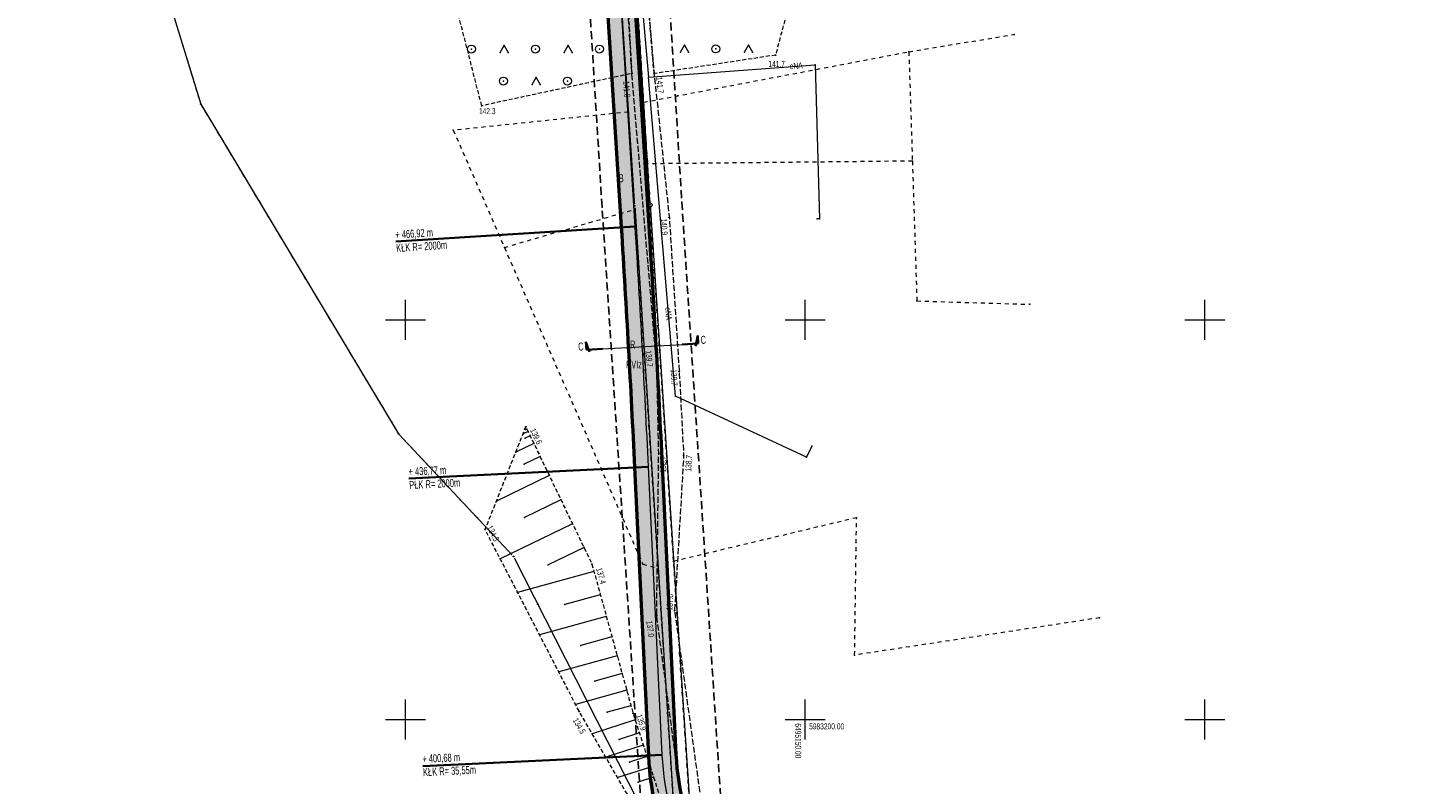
# Model space of a CAD drawing. Extents: x 6456700 to 6518119, y 5963420 to 5980059.
# Tile 223 of 256: x 6512322 to 6512495, y 5966741 to 5966836. Entities that reach past the tile are written whole.
import ezdxf
from ezdxf.enums import TextEntityAlignment as Align

# ---------------------------------------------------------------- set-up
doc = ezdxf.new("R2010")
doc.units = 0
doc.header["$MEASUREMENT"] = 0
doc.set_wipeout_variables(frame=1)
for name, pattern in [('L_0_03', [1, 0.5, -0.5]), ('L_0_04', [1.5, 1, -0.5]), ('L_0_52', [1, 0.75, -0.25]), ('L_0_5A', [0.75, 0.5, -0.25])]:
    doc.linetypes.add(name, pattern=pattern)
doc.layers.get('0').update_dxf_attribs({"color": 2, "linetype": 'CONTINUOUS', "lineweight": 5})
for name, color, linetype, lineweight in [('000_Inne__niezydentyfikowane_', 7, 'CONTINUOUS', 18), ('18mm Kreska ciągła', 7, 'CONTINUOUS', 18), ('202_punkt_graniczny', 7, 'CONTINUOUS', 18), ('203_punkt_graniczny', 7, 'CONTINUOUS', 18), ('209_oznaczenie_konturu_klasyfikacyjnego', 96, 'CONTINUOUS', 18), ('210_oznaczenie_konturu_uzytku_gruntowego', 96, 'CONTINUOUS', 18), ('218_kontur_uzytku_gruntowego', 96, 'L_0_03', 18), ('219_dzialka_ewidencyjna', 7, 'CONTINUOUS', 18), ('35mm Ciągła', 7, 'CONTINUOUS', 35), ('50mm Kreska ciągła', 7, 'CONTINUOUS', 50), ('9mm Kreska ciągła', 252, 'CONTINUOUS', 9), ('jezdnia', 7, 'CONTINUOUS', 18), ('pikieta_naturalna', 7, 'CONTINUOUS', 18), ('pikieta_naturalna_Atr2', 7, 'CONTINUOUS', 18), ('przewod_elektroenergetyczny_podziemny', 7, 'CONTINUOUS', 18), ('przewod_elektroenergetyczny_podziemny_Atr1', 7, 'CONTINUOUS', 18), ('siatka_krzyrzy', 7, 'CONTINUOUS', 18), ('skarpa_nieumocniona', 7, 'CONTINUOUS', 18), ('teren_zalesiony', 7, 'CONTINUOUS', 18), ('Zakres', 7, 'CONTINUOUS', 18)]:
    doc.layers.add(name, color=color, linetype=linetype, lineweight=lineweight)
doc.styles.get("Standard").update_dxf_attribs({"font": 'txt', "width": 0.75})
doc.styles.add('Znaczniki', font='GOTHIC.TTF', dxfattribs={"width": 0.7})

# ---------------------------------------------------------------- blocks, each defined once
blk = doc.blocks.new('EGPG_N')
at = {"color": 0, "linetype": 'Continuous', "lineweight": 13}
blk.add_wipeout([(0, -0.5), (0.25, -0.43), (0.43, -0.25), (0.5, 0), (0.43, 0.25), (0.25, 0.43), (0, 0.5), (-0.25, 0.43), (-0.43, 0.25), (-0.5, 0), (-0.43, -0.25), (-0.25, -0.43)], dxfattribs=at)
at = {"linetype": 'Continuous', "lineweight": 13}
blk.add_hatch(color=0, dxfattribs=at).paths.add_polyline_path([(0, -0.1, 1), (0, 0.1, 1)])
at = {"color": 0, "linetype": 'Continuous', "lineweight": 13}
blk.add_circle((0, 0), 0.1, dxfattribs=at)
blk = doc.blocks.new('EGPG_S')
at = {"color": 0, "linetype": 'Continuous', "lineweight": 18}
blk.add_wipeout([(0, -0.5), (0.25, -0.43), (0.43, -0.25), (0.5, 0), (0.43, 0.25), (0.25, 0.43), (0, 0.5), (-0.25, 0.43), (-0.43, 0.25), (-0.5, 0), (-0.43, -0.25), (-0.25, -0.43)], dxfattribs=at)
blk.add_circle((0, 0), 0.5, dxfattribs=at)
blk = doc.blocks.new('mdcp_nowa')
at = {"layer": '203_punkt_graniczny', "linetype": 'Continuous', "lineweight": 18}
for points in [[(6495074.41, 5983276.92, 1), (6495074.41, 5983277, 1)], [(6495099.13, 5983235.7, 1), (6495099.13, 5983235.79, 1)], [(6495116.56, 5983214.37, 1), (6495116.56, 5983214.46, 1)]]:
    blk.add_hatch(color=18, dxfattribs=at).paths.add_polyline_path(points)
at = {"layer": 'pikieta_naturalna', "linetype": 'Continuous', "lineweight": 18}
for points in [[(6495146.3, 5983283.07, 1), (6495146.3, 5983283.16, 1)], [(6495128.32, 5983280.76, 1), (6495128.32, 5983280.86, 1)], [(6495131.1, 5983280.75, 1), (6495131.1, 5983280.83, 1)], [(6495109.54, 5983276.72, 1), (6495109.54, 5983276.81, 1)], [(6495133, 5983262.75, 1), (6495133, 5983262.84, 1)], [(6495131.46, 5983243.95, 1), (6495131.46, 5983244.04, 1)], [(6495134.25, 5983243.46, 1), (6495134.25, 5983243.55, 1)], [(6495115.06, 5983236.57, 1), (6495115.06, 5983236.66, 1)], [(6495131.68, 5983233.21, 1), (6495131.68, 5983233.3, 1)], [(6495134.8, 5983232.99, 1), (6495134.8, 5983233.08, 1)], [(6495109.97, 5983223.7, 1), (6495109.97, 5983223.79, 1)], [(6495123.33, 5983219.38, 1), (6495123.33, 5983219.47, 1)], [(6495131.43, 5983212.95, 1), (6495131.43, 5983213.04, 1)], [(6495133.67, 5983213.55, 1), (6495133.67, 5983213.64, 1)], [(6495121.74, 5983200.96, 1), (6495121.74, 5983201.04, 1)], [(6495128.48, 5983200.69, 1), (6495128.48, 5983200.78, 1)]]:
    blk.add_hatch(color=18, dxfattribs=at).paths.add_polyline_path(points)
for p in [(6495176.14, 5983285.7), (6495129.79, 5983277.21), (6495127.91, 5983275.99), (6495130.27, 5983269.5), (6495178.09, 5983251.93), (6495133.55, 5983219.77), (6495131.63, 5983218.92), (6495186.83, 5983212.71)]:
    blk.add_point(p)
at = {"layer": '000_Inne__niezydentyfikowane_', "linetype": 'Continuous', "lineweight": 18, "flags": 128}
for points in [[(6495115.34, 5983236.03), (6495114.71, 5983235.73)], [(6495115.6, 5983235.49), (6495114.99, 5983235.19)], [(6495115.2, 5983236.32), (6495115.04, 5983236.25)], [(6495116.07, 5983234.52), (6495113.8, 5983233.43)], [(6495116.84, 5983232.91), (6495114.84, 5983231.95)], [(6495118, 5983230.5), (6495111.38, 5983227.31)], [(6495119.46, 5983227.46), (6495114.89, 5983225.26)], [(6495120.91, 5983224.46), (6495111.86, 5983220.1)], [(6495122.34, 5983221.49), (6495117.86, 5983219.33)], [(6495123.58, 5983218.51), (6495114.04, 5983215.89)], [(6495124.38, 5983215.6), (6495119.92, 5983214.37)], [(6495125.13, 5983212.88), (6495116.78, 5983210.58)], [(6495125.84, 5983210.33), (6495121.93, 5983209.25)], [(6495126.49, 5983207.94), (6495119.19, 5983205.93)], [(6495127.11, 5983205.72), (6495123.69, 5983204.77)], [(6495127.68, 5983203.64), (6495121.29, 5983201.87)], [(6495128.21, 5983201.71), (6495125.24, 5983200.89)], [(6495128.73, 5983199.94), (6495123.36, 5983198.21)], [(6495129.26, 5983198.31), (6495126.75, 5983197.5)], [(6495129.75, 5983196.78), (6495125.07, 5983195.27)], [(6495130.64, 5983194.02), (6495126.56, 5983192.71)], [(6495130.21, 5983195.35), (6495128.02, 5983194.65)], [(6495131.04, 5983192.78), (6495129.13, 5983192.16)]]:
    blk.add_lwpolyline(points, dxfattribs=at)
at = {"layer": '000_Inne__niezydentyfikowane_'}
for p in [(6495114.71, 5983235.73), (6495115.04, 5983236.25), (6495115.2, 5983236.32), (6495115.34, 5983236.03), (6495115.6, 5983235.49), (6495114.99, 5983235.19), (6495116.07, 5983234.52), (6495113.8, 5983233.43), (6495114.84, 5983231.95), (6495116.84, 5983232.91), (6495118, 5983230.5), (6495111.38, 5983227.31), (6495119.46, 5983227.46), (6495114.89, 5983225.26), (6495120.91, 5983224.46), (6495122.34, 5983221.49), (6495111.86, 5983220.1), (6495117.86, 5983219.33), (6495123.58, 5983218.51), (6495114.04, 5983215.89), (6495124.38, 5983215.6), (6495119.92, 5983214.37), (6495125.13, 5983212.88), (6495116.78, 5983210.58), (6495125.84, 5983210.33), (6495121.93, 5983209.25), (6495126.49, 5983207.94), (6495119.19, 5983205.93), (6495123.69, 5983204.77), (6495127.11, 5983205.72), (6495127.68, 5983203.64), (6495121.29, 5983201.87), (6495125.24, 5983200.89), (6495128.21, 5983201.71), (6495128.73, 5983199.94), (6495123.36, 5983198.21), (6495126.75, 5983197.5), (6495129.26, 5983198.31), (6495129.75, 5983196.78), (6495125.07, 5983195.27), (6495128.02, 5983194.65), (6495130.21, 5983195.35), (6495130.64, 5983194.02), (6495126.56, 5983192.71), (6495129.13, 5983192.16), (6495131.04, 5983192.78)]:
    blk.add_point(p, dxfattribs=at)
at = {"layer": '202_punkt_graniczny'}
blk.add_point((6495113.51, 5983220.39), dxfattribs=at)
at = {"layer": '203_punkt_graniczny', "color": 7, "linetype": 'Continuous', "lineweight": 18}
for centre in [(6495074.41, 5983276.96), (6495099.13, 5983235.74), (6495116.56, 5983214.41)]:
    blk.add_circle(centre, 0.045, dxfattribs=at)
at = {"layer": '203_punkt_graniczny'}
for p in [(6495074.41, 5983276.96), (6495099.13, 5983235.74), (6495116.56, 5983214.41)]:
    blk.add_point(p, dxfattribs=at)
at = {"layer": '218_kontur_uzytku_gruntowego', "lineweight": 18, "flags": 128}
for points in [[(6495053.81, 5983343.94), (6495074.41, 5983276.96)], [(6495128.68, 5983264.25), (6495123.45, 5983344.06)], [(6495125.55, 5983344.07), (6495130.6, 5983264.36)], [(6495162.97, 5983283.53), (6495176.14, 5983285.7)], [(6495129.79, 5983277.21), (6495162.97, 5983283.53)], [(6495162.97, 5983283.53), (6495163.41, 5983269.85)], [(6495074.41, 5983276.96), (6495099.13, 5983235.74)], [(6495127.91, 5983275.99), (6495105.99, 5983273.7)], [(6495105.99, 5983273.7), (6495112.39, 5983259.04)], [(6495163.41, 5983269.85), (6495130.27, 5983269.5)], [(6495163.41, 5983269.85), (6495163.97, 5983252.35)], [(6495112.39, 5983259.04), (6495128.71, 5983263.83)], [(6495133.8, 5983185.45), (6495128.68, 5983264.25)], [(6495135.78, 5983185.97), (6495130.6, 5983264.36)], [(6495112.39, 5983259.04), (6495129.68, 5983219.42)], [(6495163.97, 5983252.35), (6495178.09, 5983251.93)], [(6495099.13, 5983235.74), (6495113.51, 5983220.39)], [(6495156.43, 5983225.23), (6495133.55, 5983219.77)], [(6495156.19, 5983208.04), (6495156.43, 5983225.23)], [(6495129.68, 5983219.42), (6495131.63, 5983218.92)], [(6495186.83, 5983212.71), (6495156.19, 5983208.04)]]:
    blk.add_lwpolyline(points, dxfattribs=at)
at = {"layer": '218_kontur_uzytku_gruntowego'}
for p in [(6495162.97, 5983283.53), (6495162.97, 5983283.53), (6495162.97, 5983283.53), (6495162.97, 5983283.53), (6495134.03, 5983278.02), (6495134.03, 5983278.02), (6495134.03, 5983278.02), (6495134.03, 5983278.02), (6495074.41, 5983276.96), (6495074.41, 5983276.96), (6495074.41, 5983276.96), (6495074.41, 5983276.96), (6495105.99, 5983273.7), (6495105.99, 5983273.7), (6495105.99, 5983273.7), (6495105.99, 5983273.7), (6495135.12, 5983269.55), (6495135.12, 5983269.55), (6495163.41, 5983269.85), (6495163.41, 5983269.85), (6495112.39, 5983259.04), (6495112.39, 5983259.04), (6495112.39, 5983259.04), (6495112.39, 5983259.04), (6495112.39, 5983259.04), (6495112.39, 5983259.04), (6495163.97, 5983252.35), (6495163.97, 5983252.35), (6495099.13, 5983235.74), (6495099.13, 5983235.74), (6495099.13, 5983235.74), (6495099.13, 5983235.74), (6495156.43, 5983225.23), (6495156.43, 5983225.23), (6495129.68, 5983219.42), (6495129.68, 5983219.42), (6495129.68, 5983219.42), (6495129.68, 5983219.42), (6495116.56, 5983214.41), (6495116.56, 5983214.41), (6495116.56, 5983214.41), (6495116.56, 5983214.41), (6495156.19, 5983208.04), (6495156.19, 5983208.04)]:
    blk.add_point(p, dxfattribs=at)
at = {"layer": '219_dzialka_ewidencyjna', "color": 3, "linetype": 'Continuous', "lineweight": 18, "flags": 128}
for points in [[(6495053.81, 5983343.94), (6495074.41, 5983276.96)], [(6495128.68, 5983264.25), (6495123.45, 5983344.06)], [(6495130.6, 5983264.36), (6495125.55, 5983344.07)], [(6495074.41, 5983276.96), (6495099.13, 5983235.74)], [(6495128.68, 5983264.25), (6495133.8, 5983185.45)], [(6495130.6, 5983264.36), (6495135.78, 5983185.97)], [(6495099.13, 5983235.74), (6495113.51, 5983220.39)], [(6495113.51, 5983220.39), (6495152.54, 5983143.54)]]:
    blk.add_lwpolyline(points, dxfattribs=at)
at = {"layer": '219_dzialka_ewidencyjna', "color": 3}
for p in [(6495074.41, 5983276.96), (6495074.41, 5983276.96), (6495099.13, 5983235.74), (6495099.13, 5983235.74), (6495116.56, 5983214.41), (6495116.56, 5983214.41)]:
    blk.add_point(p, dxfattribs=at)
at = {"layer": 'jezdnia', "color": 7, "linetype": 'L_0_52', "lineweight": 18, "flags": 128}
blk.add_lwpolyline([(6495195.83, 5982978.97), (6495200.77, 5982990.52), (6495203.76, 5983005.28), (6495200.35, 5983025.82), (6495193.24, 5983036.29), (6495189.14, 5983049.6), (6495185.12, 5983067.8), (6495183.17, 5983077.08), (6495178.19, 5983089.73), (6495174.64, 5983098.86), (6495168.43, 5983115.09), (6495161.55, 5983133.83), (6495154.76, 5983147.58), (6495144.33, 5983166.27), (6495135.54, 5983182.13), (6495131.43, 5983212.99), (6495131.68, 5983233.26), (6495131.46, 5983243.99), (6495128.32, 5983280.81), (6495127.29, 5983298.52), (6495124.19, 5983336.19), (6495123.5, 5983344), (6495121.28, 5983367.92), (6495119.64, 5983396.13), (6495116.73, 5983412.76), (6495117.19, 5983441.35), (6495116.43, 5983457.42), (6495115.48, 5983476.53), (6495115.11, 5983482.62), (6495112.3, 5983484.4), (6495091.45, 5983481.81), (6495091.37, 5983484.19), (6495109.96, 5983486.92), (6495113.25, 5983490.41), (6495113.24, 5983503.43), (6495112.69, 5983521.82), (6495113.13, 5983545.8), (6495113.51, 5983566.95), (6495116.02, 5983585), (6495118.4, 5983609.28), (6495123.42, 5983650.06), (6495131.2, 5983686.54), (6495140.07, 5983719.72), (6495146.41, 5983753.33), (6495149.05, 5983763.24), (6495154.18, 5983776.85), (6495160.67, 5983784.68), (6495175.29, 5983798.4), (6495197.26, 5983816.17), (6495217.4, 5983831.86), (6495238.65, 5983846.53), (6495263.72, 5983869.02), (6495276.39, 5983884.8), (6495285.32, 5983901), (6495289.2, 5983910.41), (6495292.89, 5983924.2), (6495294.78, 5983930.12), (6495299.2, 5983944.93), (6495304.61, 5983964.52), (6495307.5, 5983979.46), (6495307.59, 5983992.22), (6495306.46, 5984009.09), (6495305.69, 5984028.3), (6495305.67, 5984038.17), (6495300.99, 5984057.07), (6495297.28, 5984082.3), (6495291.79, 5984107.54), (6495288.36, 5984130.45), (6495280.64, 5984151.56), (6495274.64, 5984171.22), (6495270.98, 5984181.26), (6495273.99, 5984181.03), (6495276.87, 5984171.8), (6495283.5, 5984152.14), (6495291.35, 5984131.82), (6495294.78, 5984110.77), (6495299.68, 5984081.31), (6495303.27, 5984060.79), (6495332.62, 5984062.58), (6495350.78, 5984065.69), (6495352.73, 5984070.57), (6495357.63, 5984062.1), (6495352.37, 5984062.87), (6495334.16, 5984059.86), (6495303.89, 5984056.79), (6495307.64, 5984045.46), (6495309.06, 5984037.47), (6495310.62, 5984029.01), (6495312.95, 5983997.49), (6495310.44, 5983991.82), (6495310.09, 5983979.31), (6495307.08, 5983963.82), (6495301.68, 5983944.67), (6495295.97, 5983923.79), (6495292.77, 5983913.71), (6495290.13, 5983906.38), (6495284.32, 5983893.37), (6495278.05, 5983883.04), (6495264.46, 5983865.44), (6495239.09, 5983842.69), (6495219.23, 5983829.73), (6495216.93, 5983819.97), (6495223.58, 5983813.84), (6495228.16, 5983809.41), (6495224.21, 5983807.55), (6495214.94, 5983813.05), (6495207.87, 5983817.5), (6495201.24, 5983815.27), (6495178.34, 5983796.41), (6495165.6, 5983786.15), (6495159.73, 5983777.73), (6495154.77, 5983771.17), (6495151.16, 5983759.97), (6495150.26, 5983749.93), (6495142.6, 5983719.51), (6495134.42, 5983684.95), (6495127.4, 5983650.76), (6495120.08, 5983602.2), (6495117.42, 5983578.29), (6495115.94, 5983567.9), (6495115.38, 5983544.13), (6495115.07, 5983520.98), (6495115.65, 5983504.52), (6495116.24, 5983490.91), (6495120.25, 5983487.29), (6495126.33, 5983487.84), (6495143.65, 5983489.58), (6495144.46, 5983486.94), (6495127.88, 5983485.15), (6495121.64, 5983482.36), (6495118.37, 5983476.22), (6495119.55, 5983458.22), (6495119.45, 5983441.1), (6495120.18, 5983413.18), (6495121.99, 5983405.13), (6495126.07, 5983403.29), (6495130.48, 5983403.23), (6495129.73, 5983399.77), (6495124.35, 5983396.96), (6495123.73, 5983368.04), (6495126.63, 5983336.2), (6495129.59, 5983298.85), (6495131.1, 5983280.79), (6495133, 5983262.8), (6495134.25, 5983243.51), (6495134.8, 5983233.03), (6495133.67, 5983213.6), (6495138.07, 5983181.73), (6495146.27, 5983167.62), (6495157.18, 5983147.99), (6495163.68, 5983134.39), (6495170.96, 5983115.51), (6495175.46, 5983104.48), (6495181.17, 5983100.74), (6495199.93, 5983101.55), (6495199.17, 5983099.07), (6495182.34, 5983097.53), (6495180.35, 5983094.32), (6495185.39, 5983081.2), (6495192.07, 5983052.44), (6495195.58, 5983038.04), (6495198.53, 5983033.23), (6495203.76, 5983025.83), (6495206.13, 5983003.89), (6495202.54, 5982989.27), (6495201.18, 5982984.38), (6495199.22, 5982977.33), (6495199.31, 5982965.37), (6495200.17, 5982948.62), (6495203.01, 5982926.24), (6495205.43, 5982907.13), (6495210.02, 5982873.53), (6495214.31, 5982847.66), (6495217.75, 5982836.69), (6495222.16, 5982822), (6495228.36, 5982806.97), (6495230.37, 5982804.25), (6495235.28, 5982800.03), (6495240.12, 5982797.03), (6495226.36, 5982801.25), (6495225.42, 5982799.59), (6495224.16, 5982791.52), (6495222.71, 5982778.54), (6495222.21, 5982760.62), (6495221.26, 5982748.78), (6495217.72, 5982722.5), (6495220.89, 5982699.43), (6495222.63, 5982688.01), (6495226.82, 5982681.43), (6495232.44, 5982678.09), (6495238.57, 5982677.74), (6495238.58, 5982674.2), (6495234.94, 5982674.18), (6495222.7, 5982675.95), (6495211.13, 5982675.67), (6495203.44, 5982672.24), (6495190.56, 5982660.85), (6495183.64, 5982651.87), (6495180.18, 5982645.51), (6495176.56, 5982638.14), (6495173.06, 5982629.9), (6495169.79, 5982622.28), (6495168.95, 5982621.1), (6495167.1, 5982622.09), (6495169.54, 5982629.99), (6495175.88, 5982643.52), (6495181.21, 5982652.88), (6495188.25, 5982661.9), (6495200.25, 5982673.34), (6495211.64, 5982680.53), (6495218.14, 5982692.06), (6495218.39, 5982699.72), (6495215.1, 5982723.62), (6495216.08, 5982729.8), (6495218.41, 5982743.49), (6495220.09, 5982761.04), (6495220.41, 5982779.3), (6495221.74, 5982791.03), (6495222.5, 5982799.07), (6495220.92, 5982803.86), (6495210.51, 5982812.59), (6495206.38, 5982817.94), (6495202.5, 5982823.86), (6495197.41, 5982834.99), (6495191.07, 5982840.79), (6495178.96, 5982851.25), (6495180.72, 5982852.83), (6495192.33, 5982842.82), (6495193.9, 5982841.49), (6495196.29, 5982839.47), (6495200.7, 5982838.43), (6495206.86, 5982825.62), (6495210.11, 5982820.87), (6495214.26, 5982814.71), (6495221.36, 5982809.09), (6495224.36, 5982806.84), (6495223.38, 5982810.9), (6495218.5, 5982823.84), (6495214.57, 5982836.22), (6495211.53, 5982847.15), (6495206.8, 5982872.08), (6495202.64, 5982906.51), (6495199.04, 5982926.21), (6495196.67, 5982948.55), (6495195.68, 5982964.58)], close=True, dxfattribs=at)
at = {"layer": 'jezdnia'}
for p in [(6495128.32, 5983280.81), (6495131.1, 5983280.79), (6495133, 5983262.8), (6495131.46, 5983243.99), (6495134.25, 5983243.51), (6495131.68, 5983233.26), (6495134.8, 5983233.03), (6495131.43, 5983212.99), (6495133.67, 5983213.6)]:
    blk.add_point(p, dxfattribs=at)
at = {"layer": 'pikieta_naturalna', "color": 7, "linetype": 'Continuous', "lineweight": 18}
for centre in [(6495146.3, 5983283.11), (6495128.32, 5983280.81), (6495131.1, 5983280.79), (6495109.54, 5983276.77), (6495133, 5983262.8), (6495131.46, 5983243.99), (6495134.25, 5983243.51), (6495115.06, 5983236.61), (6495131.68, 5983233.26), (6495134.8, 5983233.03), (6495109.97, 5983223.74), (6495123.33, 5983219.43), (6495131.43, 5983212.99), (6495133.67, 5983213.6), (6495121.74, 5983201), (6495128.48, 5983200.73)]:
    blk.add_circle(centre, 0.045, dxfattribs=at)
at = {"layer": 'pikieta_naturalna'}
for p in [(6495146.3, 5983283.11), (6495128.32, 5983280.81), (6495131.1, 5983280.79), (6495109.54, 5983276.77), (6495133, 5983262.8), (6495131.46, 5983243.99), (6495134.25, 5983243.51), (6495115.06, 5983236.61), (6495131.68, 5983233.26), (6495134.8, 5983233.03), (6495109.97, 5983223.74), (6495123.33, 5983219.43), (6495131.43, 5983212.99), (6495133.67, 5983213.6), (6495121.74, 5983201), (6495128.48, 5983200.73)]:
    blk.add_point(p, dxfattribs=at)
at = {"layer": 'przewod_elektroenergetyczny_podziemny', "color": 1, "linetype": 'Continuous', "lineweight": 18, "flags": 128}
for points in [[(6495105.41, 5983426.7), (6495118.51, 5983426.81), (6495118.93, 5983410.43), (6495122.55, 5983366.66), (6495126.69, 5983322.24), (6495130.39, 5983280.36)], [(6495130.39, 5983280.36), (6495151.25, 5983281.91), (6495151.8, 5983262.61), (6495151.5, 5983262.61)], [(6495150.84, 5983234.18), (6495150.16, 5983232.82), (6495133.79, 5983240.42), (6495130.39, 5983280.36)]]:
    blk.add_lwpolyline(points, dxfattribs=at)
at = {"layer": 'przewod_elektroenergetyczny_podziemny'}
for p in [(6495151.25, 5983281.91), (6495130.39, 5983280.36), (6495130.39, 5983280.36), (6495130.39, 5983280.36), (6495151.5, 5983262.61), (6495151.8, 5983262.61), (6495133.79, 5983240.42), (6495150.84, 5983234.18), (6495150.16, 5983232.82)]:
    blk.add_point(p, dxfattribs=at)
at = {"layer": 'siatka_krzyrzy', "linetype": 'Continuous', "lineweight": 18, "flags": 128}
for points in [[(6495100, 5983247.5), (6495100, 5983252.5)], [(6495150, 5983247.5), (6495150, 5983252.5)], [(6495200, 5983247.5), (6495200, 5983252.5)], [(6495097.5, 5983250), (6495102.5, 5983250)], [(6495147.5, 5983250), (6495152.5, 5983250)], [(6495197.5, 5983250), (6495202.5, 5983250)], [(6495100, 5983197.5), (6495100, 5983202.5)], [(6495150, 5983197.5), (6495150, 5983202.5)], [(6495200, 5983197.5), (6495200, 5983202.5)], [(6495097.5, 5983200), (6495102.5, 5983200)], [(6495147.5, 5983200), (6495152.5, 5983200)], [(6495197.5, 5983200), (6495202.5, 5983200)]]:
    blk.add_lwpolyline(points, dxfattribs=at)
at = {"layer": 'skarpa_nieumocniona', "color": 7, "linetype": 'L_0_5A', "lineweight": 18, "flags": 128}
blk.add_lwpolyline([(6495217.65, 5982814.39), (6495212.8, 5982822.34), (6495206.86, 5982825.62), (6495200.7, 5982838.43), (6495195.46, 5982859.44), (6495192.63, 5982871.32), (6495188.85, 5982881.97), (6495183.52, 5982886.94), (6495176.14, 5982900.76), (6495180, 5982904.6), (6495179.15, 5982911.71), (6495175.72, 5982920.63), (6495175.98, 5982930.29), (6495180.63, 5982930.17), (6495180.83, 5982936.86), (6495177.45, 5982936.98), (6495177.48, 5982938.07), (6495176.61, 5982948.59), (6495174.13, 5982984.91), (6495177.26, 5983009.97), (6495168.41, 5983061.47), (6495162.99, 5983082.43), (6495163.97, 5983097.34), (6495159.47, 5983111.58), (6495154.72, 5983137.09), (6495143.3, 5983161.31), (6495133.93, 5983178.05), (6495127.78, 5983190.6), (6495121.74, 5983201), (6495109.97, 5983223.74), (6495115.06, 5983236.61), (6495123.33, 5983219.43), (6495128.48, 5983200.73), (6495134.02, 5983183.5), (6495140.69, 5983170.38), (6495148.28, 5983157.89), (6495159.34, 5983136.7), (6495163.67, 5983127.48), (6495166.42, 5983114.5), (6495172.48, 5983096.4), (6495178.19, 5983089.73), (6495183.17, 5983077.08), (6495185.12, 5983067.8), (6495189.14, 5983049.6), (6495193.24, 5983036.29), (6495194.86, 5983019.23), (6495194.22, 5983005.35), (6495194.46, 5982985.14), (6495193.02, 5982977.78), (6495193.03, 5982974.24), (6495193.09, 5982968.66), (6495193.64, 5982959.29), (6495195.49, 5982946.34), (6495195.53, 5982929.96), (6495198.39, 5982919.26), (6495200.73, 5982901.53), (6495201.7, 5982891.53), (6495206.08, 5982861.3), (6495209.07, 5982851.75), (6495212.1, 5982842.39), (6495218.5, 5982823.84), (6495223.38, 5982810.9), (6495221.36, 5982809.09)], close=True, dxfattribs=at)
at = {"layer": 'skarpa_nieumocniona'}
for p in [(6495115.06, 5983236.61), (6495115.06, 5983236.61), (6495109.97, 5983223.74), (6495109.97, 5983223.74), (6495123.33, 5983219.43), (6495123.33, 5983219.43), (6495121.74, 5983201), (6495121.74, 5983201), (6495128.48, 5983200.73), (6495128.48, 5983200.73)]:
    blk.add_point(p, dxfattribs=at)
at = {"layer": 'teren_zalesiony', "color": 7, "linetype": 'L_0_5A', "lineweight": 18, "flags": 128}
for points in [[(6495131.1, 5983280.79), (6495129.59, 5983298.85), (6495126.63, 5983336.2), (6495123.73, 5983368.04), (6495140.1, 5983378.44), (6495144.34, 5983381.08), (6495151.69, 5983354.5), (6495150.93, 5983300.85), (6495146.3, 5983283.11)], [(6495109.54, 5983276.77), (6495102.2, 5983305.6), (6495097.17, 5983346.92), (6495116.42, 5983353.83), (6495120.93, 5983355.83), (6495123.5, 5983344), (6495124.19, 5983336.19), (6495127.29, 5983298.52), (6495128.32, 5983280.81)]]:
    blk.add_lwpolyline(points, close=True, dxfattribs=at)
at = {"layer": 'teren_zalesiony', "color": 7, "linetype": 'Continuous', "lineweight": 18, "flags": 128}
for points in [[(6495111.84, 5983283.45), (6495112.34, 5983284.32)], [(6495112.34, 5983284.32), (6495112.84, 5983283.45)], [(6495119.84, 5983283.45), (6495120.34, 5983284.32)], [(6495120.34, 5983284.32), (6495120.84, 5983283.45)], [(6495134.4, 5983283.47), (6495134.9, 5983284.34)], [(6495134.9, 5983284.34), (6495135.4, 5983283.47)], [(6495142.4, 5983283.47), (6495142.9, 5983284.34)], [(6495142.9, 5983284.34), (6495143.4, 5983283.47)], [(6495115.84, 5983279.45), (6495116.34, 5983280.32)], [(6495116.34, 5983280.32), (6495116.84, 5983279.45)]]:
    blk.add_lwpolyline(points, dxfattribs=at)
at = {"layer": 'teren_zalesiony', "color": 7, "linetype": 'Continuous', "lineweight": 18}
for centre in [(6495108.26, 5983283.86), (6495116.26, 5983283.86), (6495124.26, 5983283.86), (6495138.82, 5983283.88), (6495112.26, 5983279.86), (6495120.26, 5983279.86)]:
    blk.add_circle(centre, 0.5, dxfattribs=at)
at = {"layer": 'teren_zalesiony'}
for p in [(6495112.34, 5983284.32), (6495112.34, 5983284.32), (6495120.34, 5983284.32), (6495120.34, 5983284.32), (6495134.9, 5983284.34), (6495134.9, 5983284.34), (6495142.9, 5983284.34), (6495142.9, 5983284.34), (6495108.26, 5983283.86), (6495111.84, 5983283.45), (6495112.84, 5983283.45), (6495116.26, 5983283.86), (6495119.84, 5983283.45), (6495120.84, 5983283.45), (6495124.26, 5983283.86), (6495134.4, 5983283.47), (6495135.4, 5983283.47), (6495138.82, 5983283.88), (6495142.4, 5983283.47), (6495143.4, 5983283.47), (6495146.3, 5983283.11), (6495128.32, 5983280.81), (6495131.1, 5983280.79), (6495112.26, 5983279.86), (6495115.84, 5983279.45), (6495116.34, 5983280.32), (6495116.34, 5983280.32), (6495116.84, 5983279.45), (6495120.26, 5983279.86), (6495109.54, 5983276.77)]:
    blk.add_point(p, dxfattribs=at)
at = {"layer": 'Zakres', "linetype": 'L_0_04', "lineweight": 25, "flags": 128}
blk.add_lwpolyline([(6495113.77, 5985050.22), (6495121.12, 5984877.07), (6495125.76, 5984757.87), (6495129.89, 5984649.81), (6495141.08, 5984611.3), (6495145.77, 5984544.53), (6495147.36, 5984487.27), (6495157.22, 5984392.07), (6495162.95, 5984387.45), (6495180.24, 5984384.16), (6495229.5, 5984386.61), (6495251.65, 5984373.41), (6495258.77, 5984357.12), (6495255.44, 5984330.44), (6495250.77, 5984304.39), (6495252.21, 5984282.78), (6495255.46, 5984256.45), (6495254.94, 5984238.25), (6495266.4, 5984211), (6495277.24, 5984182.33), (6495294.2, 5984133.19), (6495300.94, 5984095.37), (6495313.24, 5984037.69), (6495317.44, 5983978.18), (6495300.35, 5983922.18), (6495282.35, 5983883.38), (6495266.21, 5983862.23), (6495242.03, 5983839.67), (6495211.11, 5983816.86), (6495158.26, 5983772.66), (6495130.6, 5983651.16), (6495116.31, 5983543.43), (6495129.51, 5983346.73), (6495134.58, 5983264.71), (6495139.64, 5983186.97), (6495193.25, 5983077.94), (6495199.2, 5983041.97), (6495206.23, 5983026), (6495208.96, 5983004.88), (6495202.27, 5982979.48), (6495202.42, 5982950.13), (6495209.35, 5982897.38), (6495215.97, 5982850.34), (6495228.6, 5982809.97), (6495226.85, 5982778.82), (6495225.04, 5982750.56), (6495220.26, 5982723.37), (6495226.54, 5982679.97), (6495206.06, 5982669.48), (6495192.68, 5982657.71), (6495184.57, 5982648.65), (6495174.78, 5982624.58), (6495164.23, 5982604.61), (6495150.7, 5982588.3), (6495137.69, 5982582.43), (6495118.26, 5982573.75), (6495100.35, 5982558.42), (6495090.36, 5982544.99), (6495075.87, 5982519.06), (6495060.83, 5982499.68), (6495049.41, 5982485.49), (6495035.07, 5982459.7), (6495006.7, 5982406.64), (6494980.89, 5982351.84), (6494944.35, 5982293.29), (6494925.72, 5982250.11), (6494905.2, 5982190.37), (6494898.43, 5982153.5), (6494879.51, 5982063.89), (6494864.14, 5981992.66), (6494816.93, 5981768.61), (6494777.79, 5981577.7), (6494739.84, 5981394.72), (6494718.65, 5981297.89), (6494716.45, 5981237.31), (6494738.62, 5981208.21), (6494776.48, 5981173.06), (6494817.16, 5981137.44), (6494847.63, 5981109.8), (6494877.39, 5981077.08), (6494912.75, 5981030.55), (6494916.06, 5981014.71), (6494903.86, 5980957.01), (6494916.13, 5980953.51), (6494892.32, 5980927.59), (6494850.7, 5980858.8), (6494806.81, 5980779.89), (6494785.1, 5980753.49), (6494715.22, 5980723.29), (6494679.96, 5980686.78), (6494651.35, 5980651.29), (6494549.14, 5980683.24), (6494511.84, 5980659.66), (6494443.61, 5980630.33), (6494428.78, 5980598.6), (6494431.58, 5980579.46), (6494420.56, 5980549.76), (6494416.45, 5980528.2), (6494403.86, 5980507.16), (6494388.89, 5980482.96), (6494365.32, 5980407.99), (6494335.67, 5980315.15), (6494332.29, 5980297.41), (6494335.1, 5980278.18), (6494347.25, 5980254.84), (6494336.79, 5980250.09), (6494300.04, 5980271.34), (6494320.8, 5980301.43), (6494336.81, 5980349.17), (6494344.85, 5980380.92), (6494360.85, 5980437.13), (6494374.18, 5980476.38), (6494386.14, 5980498.84), (6494403.02, 5980528.52), (6494411.33, 5980563.19), (6494420.84, 5980586.25), (6494420.25, 5980601.11), (6494434.95, 5980635.94), (6494446.75, 5980644.99), (6494465.77, 5980647.27), (6494513.02, 5980669.46), (6494507.85, 5980679.68), (6494547.89, 5980705.83), (6494570.06, 5980691.34), (6494636.17, 5980669.05), (6494706.14, 5980756.86), (6494742.78, 5980772.58), (6494798.53, 5980814.27), (6494826.12, 5980867.97), (6494849.57, 5980908.6), (6494845.35, 5980942.01), (6494853.94, 5980970.83), (6494891.08, 5980960.54), (6494890.11, 5980965.73), (6494903.94, 5981025.69), (6494869.98, 5981070.3), (6494770.97, 5981160.58), (6494728.18, 5981200.64), (6494706.13, 5981229.56), (6494707.94, 5981299.75), (6494728.84, 5981398.1), (6494767.06, 5981580.19), (6494806.17, 5981770.55), (6494854.36, 5981994.76), (6494869.73, 5982065.97), (6494888.61, 5982155.44), (6494891.67, 5982173.95), (6494895.82, 5982197.45), (6494916.38, 5982253.72), (6494935.47, 5982297.95), (6494954.97, 5982331.67), (6494972.09, 5982356.64), (6494997.76, 5982411.14), (6495026.29, 5982464.48), (6495041.09, 5982491.09), (6495052.99, 5982505.88), (6495067.51, 5982524.6), (6495081.94, 5982550.43), (6495092.99, 5982565.28), (6495112.86, 5982582.29), (6495133.59, 5982591.55), (6495144.48, 5982596.46), (6495155.87, 5982610.19), (6495165.7, 5982628.8), (6495175.96, 5982654.03), (6495185.62, 5982664.83), (6495200.4, 5982677.82), (6495212.49, 5982688.04), (6495209.64, 5982723.43), (6495215.22, 5982750.57), (6495216.87, 5982779.54), (6495218.31, 5982809.31), (6495206.86, 5982847.92), (6495199.44, 5982894.74), (6495192.11, 5982948.71), (6495190.16, 5982979.24), (6495183.47, 5983075.16), (6495129.79, 5983184.34), (6495124.6, 5983264.07), (6495119.53, 5983346.09), (6495106.27, 5983543.75), (6495120.74, 5983652.9), (6495148.75, 5983779.42), (6495204.15, 5983826.04), (6495273.41, 5983889.36), (6495288.53, 5983927.42), (6495300.83, 5983964.69), (6495303.91, 5983980.14), (6495301.32, 5984039.55), (6495291.1, 5984093.63), (6495284.5, 5984130.67), (6495267.84, 5984178.93), (6495257.12, 5984207.3), (6495244.96, 5984236.19), (6495244.79, 5984255.42), (6495242.25, 5984281.97), (6495240.71, 5984304.95), (6495245.55, 5984331.94), (6495248.51, 5984355.64), (6495243.77, 5984366.47), (6495226.98, 5984376.47), (6495179.54, 5984374.12), (6495158.61, 5984378.09), (6495147.7, 5984386.91), (6495137.38, 5984486.61), (6495135.78, 5984544.04), (6495131.18, 5984609.54), (6495119.95, 5984648.2), (6495115.76, 5984757.49), (6495111.12, 5984876.67), (6495103.73, 5985050.93), (6495109.36, 5985081.73), (6495120.41, 5985085.88)], close=True, dxfattribs=at)
at = {"layer": 'Zakres'}
for p in [(6495124.6, 5983264.07), (6495134.58, 5983264.71)]:
    blk.add_point(p, dxfattribs=at)
at = {"layer": '209_oznaczenie_konturu_klasyfikacyjnego', "lineweight": 20, "width": 0.66}
blk.add_text('RVIz', height=1, dxfattribs=at).set_placement((6495127.6, 5983244.9), align=Align.TOP_LEFT)
at = {"layer": '210_oznaczenie_konturu_uzytku_gruntowego', "lineweight": 20, "width": 0.66}
for s, p in [('B', (6495126.7, 5983268.2)), ('R', (6495128.1, 5983247.4))]:
    blk.add_text(s, height=1, dxfattribs=at).set_placement(p, align=Align.TOP_LEFT)
at = {"layer": 'pikieta_naturalna_Atr2', "color": 7, "lineweight": 15, "width": 0.66}
for s, p in [('141.7', (6495145.4, 5983282.38)), ('142.3', (6495109.2, 5983276.47))]:
    blk.add_text(s, height=0.75, dxfattribs=at).set_placement(p, align=Align.TOP_LEFT)
for s, rotation, p in [('141.8', 274.9, (6495127.97, 5983279.92)), ('141.7', 276, (6495132.1, 5983280.42)), ('140.9', 273.7, (6495132.69, 5983262.69)), ('139.7', 274.9, (6495130.77, 5983246.2)), ('139.7', 273, (6495133.93, 5983243.82)), ('139.6', 295.7, (6495116.23, 5983236.5)), ('138.7', 89.3, (6495131.82, 5983230.89)), ('138.7', 86.7, (6495134.99, 5983231.03)), ('134.3', 297.4, (6495110.82, 5983224.36)), ('137.4', 285.4, (6495124.57, 5983219.06)), ('137.0', 86.7, (6495132.64, 5983213.65)), ('137.0', 277.6, (6495130.87, 5983212.39)), ('135.9', 287.8, (6495129.56, 5983200.73)), ('134.5', 300.1, (6495121.55, 5983200.27))]:
    blk.add_text(s, height=0.75, rotation=rotation, dxfattribs=at).set_placement(p, align=Align.TOP_LEFT)
at = {"layer": 'przewod_elektroenergetyczny_podziemny_Atr1', "color": 1, "lineweight": 15, "width": 0.66}
for rotation, p in [(4.2, (6495148.05, 5983282.09)), (274.9, (6495133.22, 5983251.59))]:
    blk.add_text('eNA', height=0.75, rotation=rotation, dxfattribs=at).set_placement(p, align=Align.TOP_LEFT)
at = {"layer": 'siatka_krzyrzy', "lineweight": 15, "width": 0.66}
blk.add_text('6495150.00', height=0.75, rotation=270, dxfattribs=at).set_placement((6495149.5, 5983199.5), align=Align.TOP_LEFT)
blk.add_text('5983200.00', height=0.75, dxfattribs=at).set_placement((6495150.5, 5983199.5), align=Align.TOP_LEFT)
at = {"layer": '202_punkt_graniczny', "linetype": 'Continuous', "xscale": 0.5, "yscale": 0.5, "zscale": 0.5}
for name, p in [('EGPG_N', (6495128.68, 5983264.25)), ('EGPG_S', (6495130.6, 5983264.36)), ('EGPG_N', (6495113.51, 5983220.39))]:
    blk.add_blockref(name, p, dxfattribs=at)
for p in [(6495128.71, 5983263.83), (6495113.51, 5983220.39), (6495113.51, 5983220.39), (6495113.51, 5983220.39)]:
    blk.add_point(p)
at = {"layer": '202_punkt_graniczny'}
for p in [(6495128.68, 5983264.25), (6495130.6, 5983264.36)]:
    blk.add_point(p, dxfattribs=at)

msp = doc.modelspace()

# ---------------------------------------------------------------- block references
at = {"linetype": 'ByBlock'}
msp.add_blockref('mdcp_nowa', (17268.786, -16450.998), dxfattribs=at)

# ---------------------------------------------------------------- next in the draw order: hatches: boundary and pattern name
at = {"layer": '9mm Kreska ciągła'}
h = msp.add_hatch(dxfattribs=at)
h.set_pattern_fill('SAND_AND_LIME', color=4, scale=0.1)
h.set_pattern_definition([(37.5, (6512162.38958, 5966557.36103), (-0.006803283, 0.208096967), [0, -0.16416, 0, -0.1836, 0, -0.1755]), (7.5, (6512162.38958, 5966557.36103), (0.191135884, 0.304791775), [0, -0.08856, 0, -0.14796, 0, -0.0567]), (327.5, (6512162.25674, 5966557.36103), (0.33632732, 0.000611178), [0, -0.054, 0, -0.1944, 0, -0.2538]), (317.5, (6512162.25674, 5966557.36103), (0.324661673, 0.09478896), [0, -0.027, 0, -0.12744, 0, -0.1458])])
edge = h.paths.add_edge_path()
edge.add_arc((6512516.367, 5967810.283), 3, 311.58691, 347.30622, ccw=False)
edge.add_arc((6512523.503, 5967802.242), 7.75, 131.58691, 180.78045)
edge.add_line((6512515.753, 5967802.137), (6512515.839, 5967795.832))
edge.add_arc((6512568.134, 5967796.544), 52.3, 180.78045, 202.28878)
edge.add_line((6512519.742, 5967776.708), (6512533.586, 5967742.935))
edge.add_arc((6512443.186, 5967705.88), 97.7, 19.24547, 22.28878, ccw=False)
edge.add_line((6512535.426, 5967738.083), (6512551.885, 5967690.939))
edge.add_arc((6512459.645, 5967658.735), 97.7, 10.33082, 19.24547, ccw=False)
edge.add_line((6512555.761, 5967676.256), (6512567.725, 5967610.623))
edge.add_arc((6512717.556, 5967637.935), 152.3, 190.33082, 193.90778)
edge.add_line((6512569.721, 5967601.328), (6512572.468, 5967590.235))
edge.add_arc((6512477.632, 5967566.752), 97.7, 359.59588, 373.90778, ccw=False)
edge.add_line((6512575.33, 5967566.063), (6512575.106, 5967534.367))
edge.add_arc((6512497.408, 5967534.915), 77.7, 343.87223, 359.59588, ccw=False)
edge.add_line((6512572.05, 5967513.331), (6512569.54, 5967504.651))
edge.add_arc((6512475.685, 5967531.79), 97.7, 339.08524, 343.87223, ccw=False)
edge.add_line((6512566.948, 5967496.914), (6512545.985, 5967442.059))
edge.add_arc((6512524.78, 5967450.162), 22.7, 313.28749, 339.08524, ccw=False)
edge.add_line((6512540.345, 5967433.638), (6512504.063, 5967399.463))
edge.add_line((6512504.063, 5967399.463), (6512490.766, 5967386.938))
edge.add_arc((6512149.514, 5967749.225), 497.7, 309.16671, 313.28749, ccw=False)
edge.add_line((6512463.851, 5967363.353), (6512423.112, 5967330.167))
edge.add_arc((6512437.196, 5967312.877), 22.3, 129.16671, 169.68124)
edge.add_line((6512415.257, 5967316.872), (6512407.758, 5967275.686))
edge.add_arc((6511918.108, 5967364.836), 497.7, 347.25294, 349.68124, ccw=False)
edge.add_line((6512403.541, 5967255.02), (6512392.372, 5967205.646))
edge.add_arc((6512443.383, 5967194.106), 52.3, 167.25294, 172.4126)
edge.add_line((6512391.541, 5967201.011), (6512377.704, 5967097.137))
edge.add_arc((6512429.546, 5967090.232), 52.3, 172.4126, 183.94454)
edge.add_line((6512377.37, 5967086.634), (6512388.786, 5966921.07))
edge.add_arc((6510894.634, 5966818.042), 1497.7, 3.606413, 3.944541, ccw=False)
edge.add_line((6512389.368, 5966912.251), (6512395.777, 5966810.575))
edge.add_arc((6510402.033, 5966684.915), 1997.7, 2.742456, 3.606413, ccw=False)
edge.add_line((6512397.445, 5966780.498), (6512399.171, 5966744.457))
edge.add_arc((6512436.429, 5966746.242), 37.3, 182.74246, 206.08851)
edge.add_line((6512402.929, 5966729.839), (6512452.864, 5966627.857))
edge.add_arc((6512432.477, 5966617.874), 22.7, 6.26714, 26.08851, ccw=False)
edge.add_line((6512455.041, 5966620.352), (6512460.451, 5966571.093))
edge.add_arc((6515444.811, 5966898.838), 3002.303, 186.267142, 186.338012)
edge.add_line((6512460.859, 5966567.402), (6512461.669, 5966560.109))
edge.add_line((6512461.669, 5966560.109), (6512460.465, 5966557.361))
edge.add_line((6512460.465, 5966557.361), (6512465.434, 5966557.916))
edge.add_line((6512465.434, 5966557.916), (6512464.337, 5966567.789))
edge.add_arc((6515444.811, 5966898.838), 2998.803, 186.267142, 186.338012, ccw=False)
edge.add_line((6512463.93, 5966571.475), (6512458.52, 5966620.734))
edge.add_arc((6512432.477, 5966617.874), 26.2, 6.26714, 26.08851)
edge.add_line((6512456.008, 5966629.396), (6512406.072, 5966731.378))
edge.add_arc((6512436.429, 5966746.242), 33.8, 182.74246, 206.08851, ccw=False)
edge.add_line((6512402.667, 5966744.625), (6512400.941, 5966780.666))
edge.add_arc((6510402.033, 5966684.915), 2001.2, 2.742456, 3.606413)
edge.add_line((6512399.27, 5966810.795), (6512392.862, 5966912.471))
edge.add_arc((6510894.634, 5966818.042), 1501.2, 3.606413, 3.944541)
edge.add_line((6512392.278, 5966921.311), (6512380.862, 5967086.875))
edge.add_arc((6512429.546, 5967090.232), 48.8, 172.4126, 183.94454, ccw=False)
edge.add_line((6512381.174, 5967096.675), (6512395.01, 5967200.549))
edge.add_arc((6512443.383, 5967194.106), 48.8, 167.25294, 172.4126, ccw=False)
edge.add_line((6512395.786, 5967204.873), (6512406.955, 5967254.247))
edge.add_arc((6511918.108, 5967364.836), 501.2, 347.25294, 349.68124)
edge.add_line((6512411.202, 5967275.059), (6512418.7, 5967316.245))
edge.add_arc((6512437.196, 5967312.877), 18.8, 129.16671, 169.68124, ccw=False)
edge.add_line((6512425.323, 5967327.453), (6512466.061, 5967360.639))
edge.add_arc((6512149.514, 5967749.225), 501.2, 309.16671, 313.28749)
edge.add_line((6512493.166, 5967384.391), (6512506.462, 5967396.915))
edge.add_line((6512506.462, 5967396.915), (6512542.744, 5967431.09))
edge.add_arc((6512524.78, 5967450.162), 26.2, 313.28749, 339.08524)
edge.add_line((6512549.254, 5967440.809), (6512570.217, 5967495.664))
edge.add_arc((6512475.685, 5967531.79), 101.2, 339.08524, 343.87223)
edge.add_line((6512572.902, 5967503.679), (6512575.412, 5967512.359))
edge.add_arc((6512497.408, 5967534.915), 81.2, 343.87223, 359.59588)
edge.add_line((6512578.606, 5967534.342), (6512578.829, 5967566.038))
edge.add_arc((6512477.632, 5967566.752), 101.2, 359.59588, 373.90778)
edge.add_line((6512575.865, 5967591.076), (6512573.118, 5967602.169))
edge.add_arc((6512717.556, 5967637.935), 148.8, 190.33082, 193.90778, ccw=False)
edge.add_line((6512571.168, 5967611.25), (6512559.204, 5967676.884))
edge.add_arc((6512459.645, 5967658.735), 101.2, 10.33082, 19.24547)
edge.add_line((6512555.189, 5967692.092), (6512538.73, 5967739.237))
edge.add_arc((6512443.186, 5967705.88), 101.2, 19.24547, 22.28878)
edge.add_line((6512536.824, 5967744.262), (6512522.98, 5967778.036))
edge.add_arc((6512568.134, 5967796.544), 48.8, 180.78045, 202.28878, ccw=False)
edge.add_line((6512519.339, 5967795.88), (6512519.305, 5967798.372))
edge.add_arc((6512522.305, 5967798.413), 3, 27.73692, 180.78045, ccw=False)
edge.add_line((6512524.96, 5967799.809), (6512519.294, 5967809.624))

# ---------------------------------------------------------------- next in the draw order: linework, layer by layer
at = {"layer": '18mm Kreska ciągła', "color": 4, "ltscale": 0.1}
msp.add_lwpolyline([(6512404.501, 5966730.608, -0.1022202), (6512400.919, 5966744.541), (6512399.193, 5966780.582, 0.0037697), (6512397.523, 5966810.685), (6512391.115, 5966912.361, 0.0014754), (6512390.532, 5966921.19), (6512379.116, 5967086.754, -0.0503601), (6512379.439, 5967096.906), (6512393.275, 5967200.78, -0.0225171), (6512394.079, 5967205.26), (6512405.248, 5967254.633, 0.0105959), (6512409.48, 5967275.372), (6512416.979, 5967316.558, -0.1786428), (6512424.217, 5967328.81), (6512464.956, 5967361.996, 0.0179822), (6512491.966, 5967385.664), (6512541.545, 5967432.364, 0.1130418), (6512547.619, 5967441.434), (6512568.583, 5967496.289, 0.0208902), (6512571.221, 5967504.165), (6512573.731, 5967512.845, 0.0687152), (6512576.856, 5967534.354), (6512577.079, 5967566.051, 0.0625287), (6512574.166, 5967590.656)], format="xyb", dxfattribs=at)
at = {"layer": '35mm Ciągła'}
for p, q in [((6512397.523, 5966810.685), (6512367.583, 5966808.798)), ((6512405.349, 5966797.019), (6512405.063, 5966795.707)), ((6512405.404, 5966796.021), (6512405.349, 5966797.019)), ((6512391.425, 5966795.253), (6512391.37, 5966796.251)), ((6512391.37, 5966796.251), (6512391.799, 5966794.978)), ((6512393.422, 5966795.362), (6512391.425, 5966795.253)), ((6512403.407, 5966795.911), (6512405.404, 5966796.021)), ((6512399.193, 5966780.582), (6512369.227, 5966779.147)), ((6512400.918, 5966744.567), (6512370.952, 5966743.132))]:
    msp.add_line(p, q, dxfattribs=at)
at = {"layer": '35mm Ciągła', "lineweight": 5}
msp.add_line((6512393.422, 5966795.362), (6512403.407, 5966795.911), dxfattribs=at)
at = {"layer": '50mm Kreska ciągła', "color": 5, "ltscale": 0.1}
for points in [[(6512391.541, 5967201.011), (6512377.704, 5967097.137, 0.0503601), (6512377.37, 5967086.634), (6512388.786, 5966921.07, -0.0014754), (6512389.368, 5966912.251), (6512395.777, 5966810.575, -0.0037697), (6512397.445, 5966780.498), (6512399.171, 5966744.457, 0.1022202), (6512402.929, 5966729.839)], [(6512406.072, 5966731.378, -0.1022202), (6512402.667, 5966744.625), (6512400.941, 5966780.666, 0.0037697), (6512399.27, 5966810.795), (6512392.862, 5966912.471, 0.0014754), (6512392.278, 5966921.311), (6512380.862, 5967086.875, -0.0503601), (6512381.174, 5967096.675), (6512395.01, 5967200.549, -0.0225171)]]:
    msp.add_lwpolyline(points, format="xyb", dxfattribs=at)

# ---------------------------------------------------------------- next in the draw order: texts
at = {"layer": '18mm Kreska ciągła', "char_height": 1, "attachment_point": 4, "style": 'Znaczniki'}
for s, insert, rotation in [('+ 466,92 m\\PKŁK R= 2000m', (6512367.583, 5966808.798), 3.60641), ('+ 436,77 m\\PPŁK R= 2000m', (6512369.227, 5966779.147), 2.74246), ('+ 400,68 m\\PKŁK R= 35,55m', (6512370.952, 5966743.132), 2.74246)]:
    msp.add_mtext(s, dxfattribs=dict(at, insert=insert, rotation=rotation))
at = {"layer": '35mm Ciągła', "char_height": 1, "width": 1.41349, "rotation": 3.14567, "style": 'Znaczniki'}
for insert, attachment_point in [((6512406.361, 5966797.005), 3), ((6512390.366, 5966796.126), 1)]:
    msp.add_mtext('C', dxfattribs=dict(at, insert=insert, attachment_point=attachment_point))

doc.saveas('drawing.dxf')
